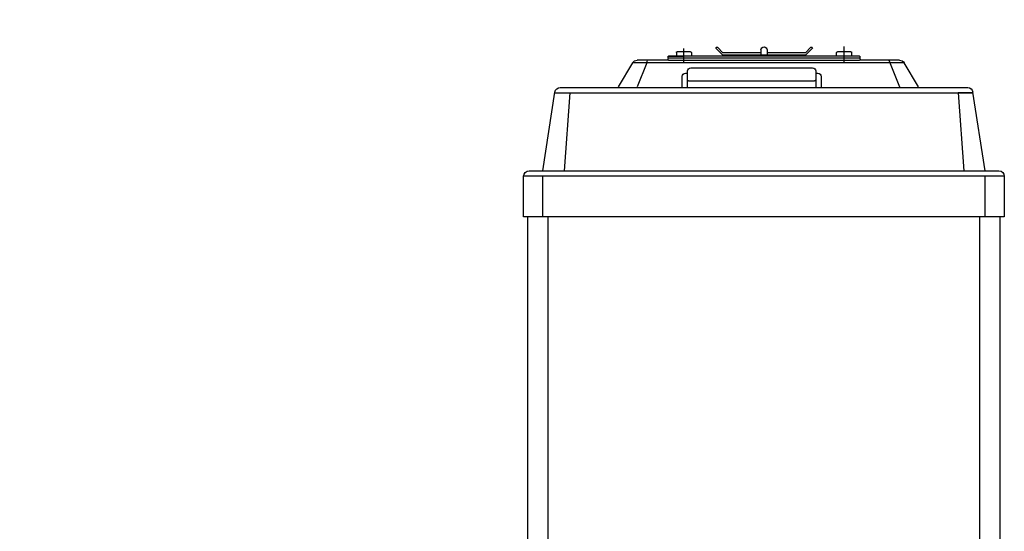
# Model space of a CAD drawing. Header units: centimetres. Extents: x 22052 to 56535, y 76485 to 78519.
# Tile 110 of 235: x 38223 to 38364, y 77373 to 77447. Entities that reach past the tile are written whole.
import ezdxf
from ezdxf import colors
from ezdxf.entities.mleader import LeaderData, LeaderLine
from ezdxf.math import Vec2, Vec3

# ---------------------------------------------------------------- set-up
doc = ezdxf.new("R2010")
doc.units = ezdxf.units.CM
doc.layers.add('$_urządzenia', color=250, linetype='Continuous')
doc.layers.add('IS_Opis', color=250, linetype='Continuous', lineweight=9)
doc.styles.add('styl1', font='ARIALN.TTF')

# ---------------------------------------------------------------- blocks, each defined once
blk = doc.blocks.new('A$C46FA06C3')
at = {"layer": '$_urządzenia', "linetype": 'Continuous'}
for p, q in [((1549.93, 1449.52), (1549.93, 1446.22)), ((1550.63, 1450.22), (1563.23, 1450.22)), ((1563.93, 1446.22), (1563.93, 1449.52)), ((1587.04, 1454.39), (1586.87, 1454.21)), ((1586.87, 1453.22), (1593.19, 1446.9)), ((1593.19, 1449.22), (1588.03, 1454.39)), ((1593.19, 1449.22), (1628.93, 1449.22)), ((1628.93, 1451.88), (1628.93, 1446.9)), ((1631.93, 1454.88), (1631.93, 1454.88)), ((1634.93, 1451.88), (1634.93, 1446.9)), ((1634.93, 1449.22), (1670.35, 1449.22)), ((1670.35, 1449.22), (1675.51, 1454.39)), ((1676.67, 1453.22), (1670.35, 1446.9)), ((1676.5, 1454.39), (1676.67, 1454.21)), ((1699.93, 1449.52), (1699.93, 1446.22)), ((1700.63, 1450.22), (1713.23, 1450.22)), ((1713.93, 1449.52), (1713.93, 1446.22)), ((1487.16, 1417.22), (1500.7, 1439.8)), ((1500.7, 1439.8), (1755.04, 1439.8)), ((1514.99, 1442.22), (1504.99, 1417.22)), ((1504.99, 1442.22), (1542.63, 1442.22)), ((1541.93, 1444.92), (1541.93, 1445.52)), ((1541.93, 1443.52), (1541.93, 1442.92)), ((1542.63, 1446.22), (1721.23, 1446.22)), ((1542.63, 1446.22), (1556.93, 1446.22)), ((1542.63, 1444.22), (1721.23, 1444.22)), ((1721.23, 1442.22), (1542.63, 1442.22)), ((1593.19, 1446.9), (1670.35, 1446.9)), ((1721.23, 1446.22), (1706.93, 1446.22)), ((1721.23, 1442.22), (1750.75, 1442.22)), ((1721.93, 1445.52), (1721.93, 1444.92)), ((1721.93, 1443.52), (1721.93, 1442.92)), ((1741.72, 1439.8), (1740.9, 1442.22)), ((1741.72, 1442.22), (1741.72, 1442.22)), ((1741.72, 1439.8), (1750.75, 1417.22)), ((1755.04, 1439.8), (1768.58, 1417.22)), ((1583.58, 1430.22), (1581.58, 1430.22)), ((1583.58, 1432.22), (1583.58, 1416.72)), ((1700.58, 1435.22), (1586.58, 1435.22)), ((1703.58, 1416.72), (1703.58, 1432.22)), ((1705.58, 1430.22), (1703.58, 1430.22)), ((1578.58, 1427.23), (1578.58, 1416.72)), ((1702.58, 1422.98), (1584.58, 1422.98)), ((1708.58, 1416.72), (1708.58, 1427.22)), ((1708.58, 1417.22), (1708.58, 1425.98)), ((1424.99, 1338.72), (1436.34, 1412.48)), ((1827.76, 1411.72), (1436.22, 1411.72)), ((1436.22, 1411.72), (1450.22, 1411.72)), ((1822.7, 1416.72), (1441.28, 1416.72)), ((1450.22, 1411.72), (1444.99, 1338.72)), ((1813.7, 1411.72), (1818.99, 1338.72)), ((1838.89, 1338.72), (1827.64, 1412.48)), ((1424.99, 1338.72), (1411.99, 1338.72)), ((1850.99, 1338.72), (1424.99, 1338.72)), ((1851.89, 1338.72), (1850.89, 1338.72)), ((1406.99, 1333.72), (1406.99, 1295.72)), ((1406.99, 1333.72), (1856.99, 1333.72)), ((1424.99, 1295.72), (1424.99, 1333.72)), ((1838.99, 1295.72), (1838.99, 1333.72)), ((1856.99, 1295.72), (1856.99, 1333.72)), ((1406.99, 1295.72), (1856.99, 1295.72)), ((1410.99, 573.72), (1410.99, 1295.72)), ((1429.99, 573.72), (1429.99, 1295.72)), ((1833.99, 573.72), (1833.99, 1295.72)), ((1852.99, 573.72), (1852.99, 1295.72))]:
    blk.add_line(p, q, dxfattribs=at)
at = {"layer": '$_urządzenia', "linetype": 'Continuous', "ltscale": 50}
for p, q in [((1556.93, 1440.87), (1556.93, 1455.04)), ((1706.93, 1440.81), (1706.93, 1453.14))]:
    blk.add_line(p, q, dxfattribs=at)
at = {"layer": '$_urządzenia', "linetype": 'Continuous'}
for centre, radius, start, end in [((1550.63, 1449.52), 0.7, 90, 180), ((1563.23, 1449.52), 0.7, 0, 90), ((1587.36, 1453.72), 0.7, 135, 225), ((1587.54, 1453.89), 0.7, 45, 135), ((1631.93, 1451.88), 3, 90, 180), ((1631.93, 1451.88), 3, 0, 90), ((1676, 1453.89), 0.7, 45, 135), ((1676.18, 1453.72), 0.7, 315, 45), ((1700.63, 1449.52), 0.7, 90, 180), ((1713.23, 1449.52), 0.7, 0, 90), ((1504.99, 1437.22), 5, 90, 149.03624), ((1542.63, 1445.52), 0.7, 90, 180), ((1542.63, 1444.92), 0.7, 180, 270), ((1542.63, 1443.52), 0.7, 90, 180), ((1542.63, 1442.92), 0.7, 180, 270), ((1721.23, 1445.52), 0.7, 0, 90), ((1721.23, 1444.92), 0.7, 270, 0), ((1721.23, 1443.52), 0.7, 0, 90), ((1721.23, 1442.92), 0.7, 270, 0), ((1750.75, 1437.22), 5, 30.96376, 90), ((1581.58, 1427.22), 3, 90, 179.99316), ((1586.58, 1432.22), 3, 90, 180), ((1700.58, 1432.22), 3, 0, 90), ((1705.58, 1427.22), 3, 0, 90), ((1584.58, 1423.98), 1, 179.99857, 270), ((1702.58, 1423.98), 1, 270, 0), ((1441.28, 1411.72), 5, 90, 171.25384), ((1822.7, 1411.72), 5, 8.74616, 90), ((1411.99, 1333.72), 5, 90, 180), ((1851.82, 1333.55), 5.18, 1.94312, 89.19784)]:
    blk.add_arc(centre, radius, start, end, dxfattribs=at)

msp = doc.modelspace()

# ---------------------------------------------------------------- block references
at = {"xscale": -0.1538463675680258, "yscale": 0.1538463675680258, "zscale": 0.1538463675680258}
msp.add_blockref('A$C46FA06C3', (38580.87, 77219.12), dxfattribs=at)

# ---------------------------------------------------------------- leaders
at = {"layer": 'IS_Opis'}
ml = msp.add_multileader_mtext('Standard', dxfattribs=at)
ml.set_content('adapter 110/160', color=256, style='styl1')
ml.set_leader_properties()
ml.build(insert=Vec2(0, 0))
ml.multileader.update_dxf_attribs({"dogleg_length": 5, "arrow_head_size": 3.66})
ctx = ml.context
ctx.base_point, ctx.char_height, ctx.arrow_head_size, ctx.landing_gap_size, ctx.plane_origin = Vec3(38220.15, 77456.72), 9.7561, 3.66, 2.44, Vec3(38307.12, 77450.48)
notes = []
notes.append((ctx, [(0, (1, 1, 0), (38309.34, 77456.72), (-1, 0), 3.83, [(0, [(38318.01, 77456.72), (38309.34, 77456.72)], 0, [])])]))
ctx.mtext.insert, ctx.mtext.flow_direction = Vec3(38222.59, 77462.95), 5
for ctx, leaders in notes:
    for number, flags, end, landing, length, lines in leaders:
        leader = LeaderData()
        leader.index, (leader.has_last_leader_line, leader.has_dogleg_vector, leader.attachment_direction) = number, flags
        leader.last_leader_point, leader.dogleg_vector, leader.dogleg_length = Vec3(end), Vec3(landing), length
        for number, points, colour, breaks in lines:
            line = LeaderLine()
            line.index, line.vertices, line.color, line.breaks = number, Vec3.list(points), colors.encode_raw_color(colour), breaks
            leader.lines.append(line)
        ctx.leaders.append(leader)

doc.saveas('drawing.dxf')
